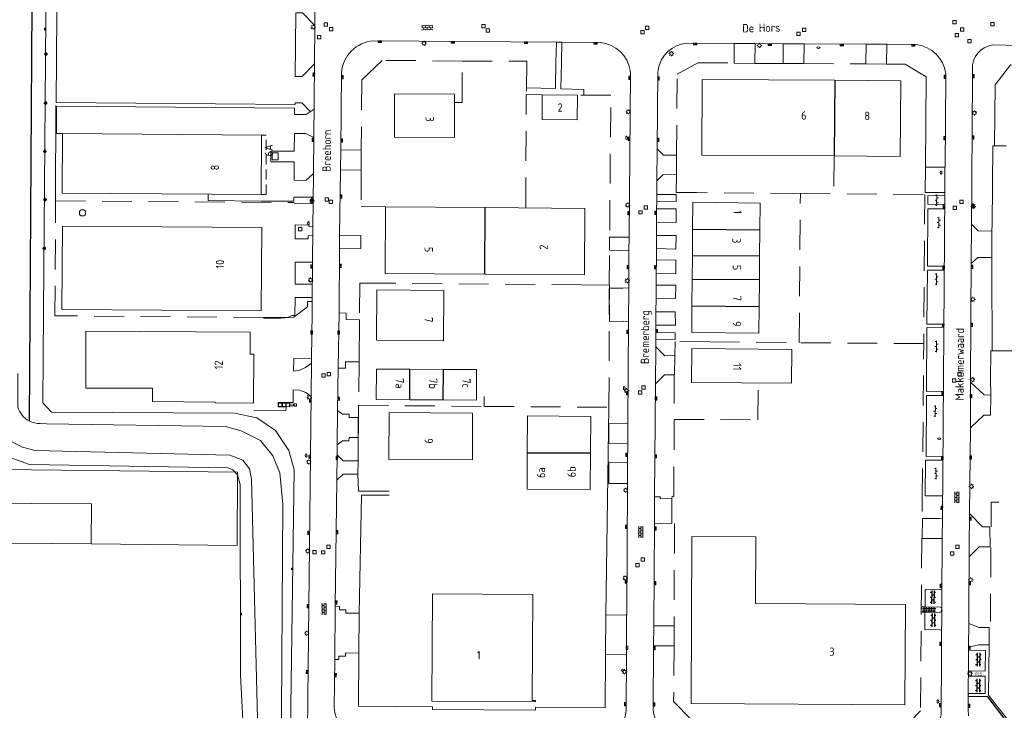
# Model space of a CAD drawing. Extents: x 168769 to 512904, y 516715 to 1559940.
# Tile 21 of 186: x 170962 to 171259, y 518162 to 518370. Entities that reach past the tile are written whole.
import ezdxf

# ---------------------------------------------------------------- set-up
doc = ezdxf.new("R2010")
doc.units = 0
doc.header["$MEASUREMENT"] = 0
doc.linetypes.add('HIDDEN', pattern=[4.5, 3, -1.5])
doc.linetypes.add('LP', pattern=[14, 9, -5])
doc.layers.get('0').update_dxf_attribs({"linetype": 'CONTINUOUS'})
for name, color, linetype, lineweight in [('+Overig_opstal_BWT', 4, 'CONTINUOUS', 0), ('B01_HOOFDGEBOUW', 10, 'CONTINUOUS', 0), ('B02_bijgebouw', 12, 'CONTINUOUS', 0), ('B07_scheidingsmuur', 14, 'CONTINUOUS', 25), ('B17_Overbouw', 10, 'HIDDEN', 0), ('Q21_LANTAARNPAAL', 7, 'CONTINUOUS', 18), ('Q23_kolk', 7, 'CONTINUOUS', 18), ('Q26_BOOM', 7, 'CONTINUOUS', 18), ('Q28_rioolput', 7, 'CONTINUOUS', 18), ('Q92_BRANDKRAAN', 7, 'CONTINUOUS', 0), ('Q96_STRAATKOLK', 7, 'CONTINUOUS', 0), ('Q97_TROTTOIRKOLK', 7, 'CONTINUOUS', 0), ('S02_symb_open_verh', 7, 'CONTINUOUS', 13), ('T02_RASTER', 34, 'CONTINUOUS', 0), ('T03_HEK', 34, 'CONTINUOUS', 0), ('T09_INSTEEKSLOOT', 72, 'CONTINUOUS', 0), ('T51_CULTUURSCHEIDING', 3, 'CONTINUOUS', 0), ('V00_kant_verharding', 252, 'CONTINUOUS', 0), ('V02_Kant_open_verh', 253, 'CONTINUOUS', 0), ('V03_kant_tegel_verh', 254, 'CONTINUOUS', 13), ('W00_KANT_WATER', 140, 'CONTINUOUS', 0)]:
    doc.layers.add(name, color=color, linetype=linetype, lineweight=lineweight)
for name, color, linetype in [('S02_Klinkers', 7, 'CONTINUOUS'), ('S03_Tegels', 7, 'CONTINUOUS'), ('S04_Talud', 7, 'CONTINUOUS'), ('T10_cultuurscheiding', 3, 'CONTINUOUS'), ('T20_TALUD', 34, 'CONTINUOUS'), ('Z02_Huisnummer', 253, 'CONTINUOUS'), ('Z06_STRAATNAAM', 7, 'CONTINUOUS')]:
    doc.layers.add(name, color=color, linetype=linetype)
doc.styles.add('ISOCP', font='isocp.shx', dxfattribs={"height": 1.8})
doc.styles.get("Standard").update_dxf_attribs({"font": 'ISOB.SHX'})
doc.linetypes.add('RASTERHEK', pattern='A,7,-1,[101,facto-geolijnen.shx,S=0.5,R=0,X=0,Y=0],-2', length=10)

# ---------------------------------------------------------------- blocks, each defined once
blk = doc.blocks.new('Q92')
at = {"color": 0}
blk.add_ellipse((0, 0), major_axis=(-0.991, 0), ratio=0.499983, start_param=1.570796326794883, end_param=7.853981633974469, dxfattribs=at)
blk = doc.blocks.new('Q28')
at = {"color": 0}
blk.add_lwpolyline([(1, 1), (1, -1), (-1, -1), (-1, 1)], close=True, dxfattribs=at)
blk = doc.blocks.new('Q21')
at = {"color": 0}
for points in [[(-1.5, 0), (-1, 0)], [(-1.06, 1.06), (-0.71, 0.71)], [(0, 1.5), (0, 1)], [(1.06, 1.06), (0.71, 0.71)], [(1.5, 0), (1, 0)], [(-1.06, -1.06), (-0.71, -0.71)], [(0, -1.5), (0, -1)], [(1.06, -1.06), (0.71, -0.71)]]:
    blk.add_lwpolyline(points, dxfattribs=at)
blk.add_circle((0, 0), 1, dxfattribs=at)
blk = doc.blocks.new('S024')
at = {"color": 0}
for p, q in [((0, 1.2), (6.7, 1.2)), ((0, 0), (6.7, 0)), ((0.2, 1.2), (0.2, 0)), ((1.25, 1.5), (1.25, 1.2)), ((1.25, 0), (1.25, -1.2)), ((2.3, 1.2), (2.3, 0)), ((3.35, 1.5), (3.35, 1.2)), ((3.35, 0), (3.35, -1.2)), ((4.4, 1.2), (4.4, 0)), ((5.45, 1.5), (5.45, 1.2)), ((5.45, 0), (5.45, -1.2)), ((6.5, 1.2), (6.5, 0)), ((0, -1.2), (6.7, -1.2)), ((0.2, -1.2), (0.2, -1.5)), ((2.3, -1.2), (2.3, -1.5)), ((4.4, -1.2), (4.4, -1.5)), ((6.5, -1.2), (6.5, -1.5))]:
    blk.add_line(p, q, dxfattribs=at)
blk = doc.blocks.new('Q97')
blk.add_hatch(color=256).paths.add_polyline_path([(-1, 1), (-1, 0), (1, 1)])
blk.add_line((1, 1), (-1, 0))
at = {"color": 0}
for points in [[(-1, 0), (-1, 1), (1, 1), (1, 0), (-1, 0)], [(0, 0.8), (0, 1)]]:
    blk.add_lwpolyline(points, dxfattribs=at)
blk = doc.blocks.new('Q96')
for p, q in [((-1, 0.88), (1, 0.88)), ((-1, 0.75), (1, 0.75)), ((-1, 0.63), (1, 0.63)), ((-1, 0.5), (1, 0.5)), ((-1, 0.38), (1, 0.38)), ((-1, 0.25), (1, 0.25)), ((-1, 0.12), (1, 0.12))]:
    blk.add_line(p, q)
at = {"color": 0}
blk.add_lwpolyline([(1, 1), (1, 0), (-1, 0), (-1, 1), (1, 1)], dxfattribs=at)
blk = doc.blocks.new('Q93')
at = {"color": 0}
blk.add_lwpolyline([(0.99, -0.5), (-0.99, -0.5), (-0.99, 0.5), (0.99, 0.5), (0.99, -0.5)], dxfattribs=at)
blk = doc.blocks.new('S04')
at = {"color": 0}
for p, q in [((0, 0.5), (0.5, 0.5)), ((0, 0.25), (1, 0.25)), ((0, 0), (0.5, 0)), ((0, -0.25), (1, -0.25)), ((0, -0.5), (0.5, -0.5))]:
    blk.add_line(p, q, dxfattribs=at)
blk = doc.blocks.new('Q23')
at = {"color": 0}
blk.add_lwpolyline([(0.99, -0.5), (-0.99, -0.5), (-0.99, 0.5), (0.99, 0.5), (0.99, -0.5)], dxfattribs=at)
blk = doc.blocks.new('Q26')
at = {"color": 0}
for p, q in [((-1, 0), (1, 0)), ((-0.7, 0.7), (0.7, -0.7)), ((0.7, 0.7), (-0.7, -0.7)), ((0, 1), (0, -1))]:
    blk.add_line(p, q, dxfattribs=at)
blk = doc.blocks.new('KLINKERS4')
for points in [[(-3.4, 0), (3.4, 0)], [(-3, -0.792), (-3, 0)], [(-1.5, 0), (-1.5, 1)], [(0, -1), (0, 0)], [(1.5, 0), (1.5, 1)], [(3, -0.792), (3, 0)]]:
    blk.add_lwpolyline(points)
blk = doc.blocks.new('TEGELS6')
for points in [[(-4, 0.75), (4, 0.75)], [(-3, -1.6), (-3, 1.6)], [(-1.5, -1.6), (-1.5, 1.6)], [(0, -1.6), (0, 1.6)], [(1.5, -1.6), (1.5, 1.6)], [(3, -1.6), (3, 1.6)], [(-4, -0.75), (4, -0.75)]]:
    blk.add_lwpolyline(points)
blk = doc.blocks.new('KLINKERS6')
for points in [[(-4, 0.75), (4, 0.75)], [(-3, 0.75), (-3, 1.6)], [(-1.5, -0.75), (-1.5, 0.75)], [(0, 0.75), (0, 1.6)], [(1.5, -0.75), (1.5, 0.75)], [(3, 0.75), (3, 1.6)], [(-4, -0.75), (4, -0.75)], [(-3, -1.6), (-3, -0.75)], [(0, -1.6), (0, -0.75)], [(3, -1.6), (3, -0.75)]]:
    blk.add_lwpolyline(points)

msp = doc.modelspace()

# ---------------------------------------------------------------- linework, layer by layer
at = {"layer": '+Overig_opstal_BWT'}
for points in [[(170982.21, 518312.13, 1), (170980.32, 518312.13)], [(170980.32, 518312.13, 1), (170982.21, 518312.13)]]:
    msp.add_lwpolyline(points, format="xyb", dxfattribs=at)
at = {"layer": 'B01_HOOFDGEBOUW'}
for points in [[(171168, 518352.36), (171167.87, 518329.54), (171207.79, 518329.28)], [(171208, 518352.11), (171168, 518352.36)], [(171207.79, 518329.28), (171227.69, 518329.16), (171227.82, 518351.98), (171208, 518352.11)], [(171075.32, 518348.01), (171093.39, 518347.92), (171093.33, 518334.87), (171075.24, 518334.98), (171075.32, 518348.01)], [(171130.35, 518340.15), (171130.4, 518347.63), (171119.82, 518347.71), (171119.76, 518340.23), (171130.35, 518340.15)], [(171035.13, 518317.67), (171035.24, 518335.58), (170975.27, 518336.02), (170975.15, 518318.11), (171035.13, 518317.67)], [(171038.6, 518328.16), (171038.39, 518328.16), (171038.42, 518330.21), (171038.66, 518330.2)], [(171040.28, 518330.19), (171040.24, 518328.13), (171038.6, 518328.16)], [(171038.66, 518330.2), (171040.28, 518330.19)], [(171165.12, 518307.22), (171165.19, 518315.31), (171185.45, 518315.1)], [(171185.45, 518315.1), (171185.38, 518306.97)], [(171102.48, 518293.66), (171072.45, 518293.89), (171072.59, 518313.95), (171102.64, 518313.72)], [(171102.64, 518313.72), (171132.67, 518313.49), (171132.52, 518293.44)], [(170975.01, 518283), (170975.23, 518308.11), (171035.26, 518307.75), (171035.1, 518282.59), (170975.01, 518283)], [(171165.05, 518299.16), (171165.12, 518307.22)], [(171185.38, 518306.97), (171185.32, 518299.03)], [(171165, 518292.16), (171165.05, 518299.16)], [(171185.32, 518299.03), (171185.26, 518292.03)], [(171132.52, 518293.44), (171102.48, 518293.66)], [(171164.93, 518284.12), (171165, 518292.16)], [(171185.26, 518292.03), (171185.19, 518283.91)], [(171069.97, 518288.89), (171090.12, 518288.76), (171090.04, 518273.59), (171069.89, 518273.72), (171069.97, 518288.89)], [(171185.19, 518283.91), (171185.12, 518275.87), (171164.86, 518276.08), (171164.93, 518284.12)], [(171002.38, 518255.25), (171002.38, 518259.25), (170982.28, 518259.25), (170982.28, 518276.5), (171031.84, 518276.18)], [(171031.84, 518276.18), (171031.79, 518269.49), (171032.89, 518269.48)], [(171195.01, 518270.98), (171194.96, 518260.8), (171164.8, 518260.98), (171164.85, 518271.2), (171195.01, 518270.98)], [(171032.89, 518269.48), (171032.78, 518254.79), (171021.28, 518254.87), (171021.28, 518255.1), (171002.38, 518255.25)], [(171079.87, 518255.77), (171069.78, 518255.82), (171069.83, 518265.02), (171079.92, 518264.97)], [(171079.92, 518264.97), (171089.92, 518264.93)], [(171100, 518264.87), (171099.95, 518255.67), (171089.86, 518255.72)], [(171089.92, 518264.93), (171100, 518264.87)], [(171089.86, 518255.72), (171079.87, 518255.77)], [(171073.68, 518251.92), (171098.84, 518251.78), (171098.76, 518237.64), (171073.6, 518237.78), (171073.68, 518251.92)], [(171115.3, 518239.75), (171115.37, 518250.9), (171134.4, 518250.78), (171134.33, 518239.75)], [(171115.23, 518228.86), (171115.3, 518239.75)], [(171134.33, 518239.75), (171134.26, 518228.74), (171115.23, 518228.86)], [(171229.23, 518194.07), (171184.08, 518194.37), (171184.21, 518214.43), (171164.92, 518214.52), (171164.66, 518164.23), (171229.02, 518163.83)], [(171117.02, 518197.02), (171086.72, 518197.23), (171086.49, 518164.95), (171117.76, 518164.75), (171117.76, 518165.07), (171116.79, 518165.08), (171117.02, 518197.02)], [(171229.23, 518194.07), (171229.02, 518163.83)]]:
    msp.add_lwpolyline(points, dxfattribs=at)
at = {"layer": 'B02_bijgebouw'}
for points in [[(171043.76, 518253.98), (171044.82, 518253.92), (171044.84, 518254.49), (171043.78, 518254.54), (171043.76, 518253.98)], [(171045.04, 518254.56), (171045.04, 518253.88), (171045.72, 518253.88), (171045.72, 518254.56), (171045.04, 518254.56)]]:
    msp.add_lwpolyline(points, dxfattribs=at)
msp.add_lwpolyline([(170983.95, 518224.37), (170947.93, 518224.63), (170947.83, 518212.62), (170983.84, 518212.36), (170983.95, 518224.37)], close=True, dxfattribs=at)
at = {"layer": 'B07_scheidingsmuur'}
for points in [[(171208, 518352.11), (171207.79, 518329.28)], [(171102.48, 518293.66), (171102.64, 518313.72)], [(171165.12, 518307.22), (171185.38, 518306.97)], [(171185.32, 518299.03), (171165.05, 518299.16)], [(171165, 518292.16), (171185.26, 518292.03)], [(171164.93, 518284.12), (171185.19, 518283.91)], [(171079.87, 518255.77), (171079.92, 518264.97)], [(171089.92, 518264.93), (171089.86, 518255.72)], [(171115.3, 518239.75), (171134.33, 518239.75)]]:
    msp.add_lwpolyline(points, dxfattribs=at)
at = {"layer": 'B17_Overbouw'}
msp.add_lwpolyline([(171035.13, 518317.67), (171036.62, 518317.67), (171036.62, 518335.58), (171035.24, 518335.58)], dxfattribs=at)
at = {"layer": 'T02_RASTER', "linetype": 'RASTERHEK'}
msp.add_lwpolyline([(170973.2, 518344.47), (170973.17, 518315.79)], dxfattribs=at)
at = {"layer": 'T03_HEK', "linetype": 'LP'}
for p, q in [((171114.84, 518313.78), (171115.01, 518347.77)), ((170972.97, 518281.09), (170973.17, 518315.76)), ((170973.17, 518315.76), (171045.03, 518315.21))]:
    msp.add_line(p, q, dxfattribs=at)
for points in [[(171093.39, 518345.41), (171095.67, 518345.43), (171095.71, 518357.9), (171071.52, 518358.11), (171065.44, 518352.21), (171065.26, 518331.04)], [(171095.71, 518357.9), (171115.16, 518357.85), (171115.01, 518347.77), (171119.82, 518347.71)], [(171160.3, 518329.56), (171160.47, 518353.95), (171166.71, 518357.41), (171176.71, 518357.36)], [(171140.13, 518306.94), (171140.47, 518347.58), (171130.4, 518347.63)], [(171255.58, 518332.38), (171259.62, 518332.35)], [(171207.76, 518329.16), (171207.68, 518317.87)], [(171065.25, 518325.03), (171065.25, 518314.01), (171072.59, 518313.95)], [(171160.21, 518318.26), (171160.25, 518323.61)], [(171166.27, 518318.22), (171160.21, 518318.26)], [(171197.59, 518317.95), (171166.27, 518318.22)], [(171197.59, 518317.95), (171235.1, 518317.68), (171234.77, 518272.71), (171197.26, 518272.99), (171197.59, 518317.95)], [(171139.98, 518290.31), (171140.1, 518299.7)], [(171073.82, 518290.9), (171064.82, 518290.97), (171064.72, 518279.89)], [(171131.65, 518290.41), (171073.82, 518290.9)], [(171102.33, 518256.73), (171102.32, 518253.76), (171139.9, 518253.51), (171140.05, 518290.31), (171131.65, 518290.41)], [(171035.78, 518280.58), (170972.97, 518281.09)], [(171170.27, 518273.24), (171159.9, 518273.31), (171159.74, 518269.17)], [(171170.27, 518273.24), (171197.25, 518273)], [(171234.33, 518226.06), (171234.77, 518272.71)], [(171255.34, 518270.49), (171278.7, 518270.49)], [(171064.62, 518267.17), (171064.45, 518254.12)], [(171158.9, 518225.96), (171158.91, 518226.67), (171159.46, 518226.65), (171159.61, 518263.25)], [(171159.56, 518249.87), (171184.82, 518249.72), (171184.94, 518260.77)], [(171064.45, 518254.12), (171102.32, 518253.76)], [(171234.33, 518226.06), (171234.3, 518222.05)], [(171299.44, 518224.56), (171255.04, 518224.91), (171255.05, 518217.44)], [(171159.64, 518218.45), (171159.57, 518187.62)], [(171234.21, 518214), (171233.79, 518162.02), (171230.73, 518158.83)], [(171255, 518211.28), (171254.87, 518188.89)], [(171159.54, 518181.61), (171159.41, 518164.85), (171164.78, 518159.28), (171230.73, 518158.83)]]:
    msp.add_lwpolyline(points, dxfattribs=at)
at = {"layer": 'T09_INSTEEKSLOOT'}
for points in [[(170970.54, 518409.24), (170969.52, 518282.15)], [(170969.52, 518282.15), (170969.29, 518254.87)], [(171043.75, 518141.86), (171045.08, 518234.65), (171043.43, 518240.49), (171039.39, 518246.5), (171033.83, 518250.37), (171027.03, 518251.77), (170971.88, 518252.05), (170969.29, 518254.87)], [(170946.32, 518072.42), (170948.74, 518072.95), (170950.79, 518074.19), (170956.51, 518079.25), (170962.18, 518082.39), (170968.6, 518084.13), (170975.78, 518084.86), (171038.04, 518083.73), (171040.07, 518084.45), (171040.93, 518085.59), (171041.06, 518123.43), (171040.55, 518126.12), (171033.75, 518135.18), (171031.34, 518139.92), (171030.28, 518145.62), (171028.86, 518172.86), (171028.76, 518230.24), (171027.95, 518233.16), (171026.6, 518234.66), (171025.16, 518235.25), (170965.28, 518236.27), (170959.47, 518238.39), (170951.73, 518244.5)]]:
    msp.add_lwpolyline(points, dxfattribs=at)
at = {"layer": 'T10_cultuurscheiding'}
msp.add_lwpolyline([(171260.23, 518152.69), (171260.34, 518158.12), (171254.13, 518166.25), (171248.15, 518166.36)], dxfattribs=at)
at = {"layer": 'T20_TALUD'}
msp.add_lwpolyline([(170965.25, 518249.37), (170966.67, 518468.9)], dxfattribs=at)
at = {"layer": 'T51_CULTUURSCHEIDING', "linetype": 'LP'}
for points in [[(171183.87, 518357.21), (171192.4, 518357.17)], [(171198.62, 518357.12), (171217.32, 518357.03)]]:
    msp.add_lwpolyline(points, dxfattribs=at)
at = {"layer": 'T51_CULTUURSCHEIDING'}
for points in [[(171235.34, 518325.95), (171235.46, 518353.19), (171229.18, 518357), (171223.57, 518356.97)], [(171264.76, 518356.7), (171260.96, 518356.72), (171256.24, 518350.74), (171256.09, 518332.38)], [(171255.58, 518332.38), (171255.35, 518308.74), (171255.32, 518306.66)], [(171255.27, 518298.7), (171255.26, 518295.22), (171255.34, 518270.49)], [(171254.94, 518257.17), (171254.91, 518261.84), (171255.02, 518270.5), (171255.34, 518270.49)], [(171064.29, 518237.34), (171064.45, 518254.12)], [(171138.94, 518190.93), (171139.9, 518253.51)], [(171064.54, 518179.42), (171064.48, 518163.4), (171086.77, 518163.24), (171086.77, 518162.43), (171117.77, 518162.23), (171117.77, 518163.06), (171138.75, 518162.86), (171138.87, 518178.94)]]:
    msp.add_lwpolyline(points, dxfattribs=at)
at = {"layer": 'V00_kant_verharding'}
for p, q in [((171051.3, 518368.66), (171050.94, 518334.5)), ((171050.94, 518334.5), (171050.75, 518314.89)), ((171050.75, 518314.89), (171045.09, 518314.91)), ((171050.75, 518314.89), (171050.66, 518308.26)), ((171251.17, 518306.71), (171249.18, 518308.73)), ((171050.66, 518308.26), (171050.55, 518296.27)), ((171251.1, 518298.72), (171249.09, 518296.85)), ((171050.55, 518296.27), (171050.52, 518286.13)), ((171050.52, 518286.13), (171050.52, 518285.36)), ((171251.48, 518211.43), (171248.46, 518208.45))]:
    msp.add_line(p, q, dxfattribs=at)
for points in [[(171059.07, 518331.09), (171059.32, 518354.4, -0.371673), (171068.92, 518363.99), (171124.1, 518363.59)], [(171125.73, 518363.55), (171137.33, 518363.52, -0.339269), (171146.35, 518355.01), (171146.37, 518354.12), (171145.99, 518304.77)], [(171163.32, 518363.32, 0.331965), (171154.71, 518355.35)], [(171241.22, 518325.9), (171241.42, 518353.1), (171241.39, 518354.16, 0.344837), (171232.62, 518362.84)], [(171255.49, 518362.74, 0.392202), (171249.44, 518355.38)], [(171050.52, 518286.13, 0.432449), (171050.05, 518286.65), (171045.32, 518286.57), (171045.24, 518281.19), (171044.35, 518281.14), (171043.15, 518280.57), (171035.78, 518280.58)], [(171162.88, 518153.42), (171231.12, 518152.95, 0.38494), (171239.97, 518160.81), (171240.36, 518213.94)], [(171145.21, 518178.91), (171145.12, 518161.99, -0.379366), (171135.87, 518153.59), (171103.96, 518153.92), (171065.48, 518154.27, -0.389425), (171057.14, 518163.05)], [(171153.22, 518162.48, 0.395566), (171162.88, 518153.42)]]:
    msp.add_lwpolyline(points, format="xyb", dxfattribs=at)
for points in [[(171124.1, 518363.59), (171123.94, 518357.57), (171123.79, 518349.66), (171115.04, 518349.79)], [(171124.1, 518363.59), (171125.73, 518363.55)], [(171132.38, 518347.62), (171132.39, 518349.32), (171125.45, 518349.5), (171125.64, 518357.59), (171125.73, 518363.55)], [(171163.32, 518363.32), (171177.66, 518363.17)], [(171184, 518363.15), (171183.87, 518357.21), (171177.61, 518357.27), (171177.66, 518363.17)], [(171177.66, 518363.17), (171184, 518363.15)], [(171184, 518363.15), (171192.4, 518363.1)], [(171198.71, 518363.05), (171198.62, 518357.12), (171192.4, 518357.17), (171192.4, 518363.1)], [(171192.4, 518363.1), (171198.71, 518363.05)], [(171198.71, 518363.05), (171217.37, 518362.97)], [(171223.65, 518362.94), (171223.57, 518356.97), (171217.32, 518357.03), (171217.37, 518362.97)], [(171217.37, 518362.97), (171223.65, 518362.94)], [(171223.65, 518362.94), (171232.62, 518362.84)], [(171255.49, 518362.74), (171263.71, 518362.63)], [(171154.61, 518354.3), (171154.41, 518331.39)], [(171154.71, 518355.35), (171154.61, 518354.3)], [(171249.44, 518355.38), (171249.5, 518353.1), (171249.17, 518306.73)], [(171051.03, 518343.36), (171048.69, 518341.75), (171045.13, 518341.78), (171045.14, 518343.67), (170973.4, 518344.34), (170973.46, 518336.05), (170975.27, 518336.02)], [(171050.95, 518334.85), (171048.57, 518336.08), (171045.12, 518336.1), (171045.09, 518330.75), (171038.02, 518330.75), (171037.99, 518327.53), (171045.07, 518327.49), (171045.04, 518321.94), (171048.52, 518321.91), (171050.84, 518324.04)], [(171059, 518325.07), (171065.25, 518325.03), (171065.26, 518331.04), (171059.07, 518331.09)], [(171059.07, 518331.09), (171059, 518325.07)], [(171154.41, 518331.39), (171154.35, 518321.79)], [(171154.41, 518331.39), (171156.39, 518329.55), (171160.3, 518329.56)], [(171160.3, 518329.56), (171160.25, 518323.61)], [(171058.76, 518305.42), (171059, 518325.07)], [(171160.25, 518323.61), (171160.25, 518323.61), (171156.27, 518323.65), (171154.35, 518321.79)], [(171241.12, 518325.9), (171235.34, 518325.95), (171235.15, 518318.22), (171241.09, 518318.23)], [(171241.12, 518325.9), (171241.17, 518318.23)], [(171154.29, 518315.67), (171160.15, 518315.6), (171160.19, 518317.64), (171154.31, 518317.7), (171154.35, 518321.79)], [(171050.76, 518316.82), (171044.98, 518316.9), (171044.97, 518315.62), (171035.13, 518315.7), (171019.13, 518315.83), (171019.14, 518317.79)], [(171154.31, 518317.7), (171154.29, 518315.67)], [(171240.45, 518220.09), (171241.17, 518318.23)], [(171154.29, 518315.67), (171154.28, 518313.36)], [(171154.26, 518309.37), (171160.18, 518309.25), (171160.21, 518313.3), (171154.28, 518313.36)], [(171154.28, 518313.36), (171154.26, 518309.37)], [(171154.26, 518309.37), (171154.24, 518305.32)], [(171050.66, 518307.97), (171049.54, 518307.96), (171049.5, 518308.46), (171045.33, 518308.48), (171045.32, 518304.28), (171049.28, 518304.25), (171049.29, 518305.22), (171050.64, 518305.26)], [(171249.17, 518306.73), (171249.1, 518298.73)], [(171251.14, 518306.73), (171255.32, 518306.66)], [(171255.32, 518306.66), (171255.27, 518298.7)], [(171058.76, 518301.46), (171065.12, 518301.34), (171065.16, 518305.35), (171058.76, 518305.42)], [(171058.76, 518305.42), (171058.76, 518301.46)], [(171145.99, 518304.77), (171140.07, 518304.8), (171140.05, 518300.84), (171145.95, 518300.73)], [(171145.95, 518300.73), (171145.99, 518304.77)], [(171154.21, 518301.34), (171160.11, 518301.23), (171160.12, 518305.26), (171154.24, 518305.32)], [(171154.24, 518305.32), (171154.21, 518301.34)], [(171058.59, 518281.97), (171058.76, 518301.46)], [(171145.95, 518300.73), (171145.9, 518289.49)], [(171154.21, 518301.34), (171154.19, 518297.92)], [(171050.56, 518297.23), (171045.36, 518297.27), (171045.37, 518290.66), (171050.54, 518290.67)], [(171154.14, 518293.85), (171160.06, 518293.79), (171160.06, 518297.82), (171154.19, 518297.92)], [(171154.19, 518297.92), (171154.14, 518293.85)], [(171248.84, 518261.08), (171249.1, 518298.73)], [(171255.27, 518298.7), (171251.1, 518298.72)], [(171154.14, 518293.85), (171154.14, 518290.33)], [(171144.11, 518289.44), (171140.02, 518289.46), (171140.06, 518279.37), (171144.16, 518279.44)], [(171145.9, 518289.49), (171144.11, 518289.44)], [(171145.83, 518279.36), (171145.9, 518289.49)], [(171154.11, 518286.37), (171159.98, 518286.26), (171160.05, 518290.29), (171154.14, 518290.33)], [(171154.14, 518290.33), (171154.11, 518286.37)], [(171035.83, 518280.41), (171041.03, 518280.34), (171044.96, 518280.73), (171049.05, 518283.76), (171049.11, 518285.44), (171050.52, 518285.36)], [(171050.52, 518285.36), (171050.47, 518282.04)], [(171154.11, 518286.37), (171154.08, 518282.34)], [(171050.23, 518268.11), (171050.47, 518282.04)], [(171058.59, 518281.97), (171058.36, 518265.27)], [(171064.72, 518279.89), (171060.72, 518279.93), (171060.75, 518281.89), (171058.59, 518281.97)], [(171154.05, 518278.32), (171159.93, 518278.23), (171159.91, 518282.26), (171154.08, 518282.34)], [(171154.08, 518282.34), (171154.05, 518278.32)], [(171058.36, 518265.27), (171060.51, 518265.26), (171060.57, 518267.26), (171064.62, 518267.17), (171064.72, 518279.89)], [(171144.16, 518279.44), (171145.83, 518279.36)], [(171145.83, 518279.36), (171145.61, 518248.55)], [(171154.01, 518274.04), (171159.89, 518273.95), (171159.84, 518275.96), (171154.03, 518276.08)], [(171154.03, 518276.08), (171154.01, 518274.04)], [(171154.05, 518278.32), (171154.03, 518276.08)], [(171154.01, 518274.04), (171154.02, 518271.78)], [(171154.02, 518271.78), (171156.76, 518269.02), (171159.72, 518269.08), (171159.71, 518263.28), (171156.67, 518263.32), (171153.96, 518260.55)], [(171154.02, 518271.78), (171153.96, 518260.55)], [(171050.23, 518268.13), (171044.92, 518268.21), (171044.86, 518264.39), (171046.74, 518264.75), (171048.46, 518265.52), (171050.25, 518266.78)], [(171050.25, 518266.78), (171050.23, 518268.11)], [(171050.16, 518257.21), (171050.25, 518266.78)], [(171058.13, 518252.52), (171058.36, 518265.27)], [(171050.16, 518256.72), (171048.61, 518258.02), (171046.68, 518258.63), (171044.74, 518258.79), (171044.76, 518254.92), (171040.24, 518254.95), (171040.22, 518253.6), (171042.63, 518253.58), (171042.53, 518252.53), (171032.93, 518252.67)], [(171153.96, 518260.55), (171153.65, 518226.51)], [(171248.84, 518261.08), (171248.81, 518247.27)], [(171254.94, 518257.17), (171252.94, 518257.23), (171248.84, 518261.08)], [(171048.92, 518146.33), (171049.23, 518175.26), (171050.16, 518257.21)], [(171254.75, 518211.4), (171254.64, 518217.51), (171252.52, 518217.5), (171248.59, 518221.46), (171248.81, 518247.27), (171252.92, 518251.12), (171254.92, 518251.12), (171254.94, 518257.17)], [(171058.01, 518242.23), (171058.13, 518252.52)], [(171058.01, 518242.23), (171059.57, 518243.39), (171061.56, 518243.39), (171061.58, 518244.38), (171064.35, 518244.38), (171064.38, 518250.41), (171061.61, 518250.39), (171061.58, 518251.42), (171059.61, 518251.42), (171058.13, 518252.52)], [(171145.61, 518248.55), (171139.91, 518248.58), (171139.91, 518242.55), (171145.56, 518242.51)], [(171145.56, 518242.51), (171145.61, 518248.55)], [(171057.97, 518239.16), (171058.01, 518242.23)], [(171145.56, 518242.51), (171145.48, 518236.86)], [(171057.88, 518231.57), (171059.78, 518233.38), (171064.25, 518233.34), (171064.29, 518237.34), (171059.82, 518237.37), (171057.97, 518239.16)], [(171057.88, 518231.57), (171057.97, 518239.16)], [(170983.84, 518212.36), (171027.86, 518211.89), (171027.95, 518233.93), (170947.99, 518234.9), (170947.93, 518224.63)], [(171145.48, 518236.86), (171139.91, 518236.98), (171139.92, 518230.57), (171145.48, 518230.58)], [(171145.48, 518230.58), (171145.48, 518236.86)], [(171057.43, 518193.51), (171057.88, 518231.57)], [(171064.25, 518233.34), (171064.4, 518228.25), (171073.71, 518228.23)], [(171145.48, 518230.58), (171145.27, 518190.88)], [(171073.66, 518227.05), (171065.38, 518227.06), (171064.64, 518191.41)], [(171153.61, 518218.56), (171158.87, 518218.49), (171158.9, 518225.96), (171155.3, 518226.02), (171155.31, 518226.48), (171153.65, 518226.51)], [(171153.65, 518226.51), (171153.61, 518218.56)], [(171239.34, 518213.96), (171234.28, 518213.99), (171234.39, 518220.03), (171239.36, 518220.02)], [(171239.36, 518220.02), (171240.45, 518220.09)], [(171240.45, 518220.09), (171240.36, 518213.94)], [(171248.59, 518221.46), (171248.48, 518211.45)], [(171153.61, 518218.56), (171153.4, 518187.67)], [(171240.36, 518213.94), (171239.34, 518213.96)], [(171248.31, 518188.28), (171248.48, 518211.45)], [(171254.75, 518211.4), (171251.48, 518211.43)], [(171057.43, 518193.51), (171058.68, 518193.47), (171058.67, 518192.46), (171060.65, 518192.42), (171060.65, 518191.46), (171064.64, 518191.41), (171064.54, 518179.42), (171060.57, 518179.45), (171060.55, 518178.5), (171058.56, 518178.47), (171058.56, 518177.5), (171057.26, 518177.49)], [(171057.26, 518177.49), (171057.43, 518193.51)], [(171145.27, 518190.88), (171138.94, 518190.93), (171138.87, 518178.94), (171145.21, 518178.91)], [(171145.21, 518178.91), (171145.21, 518191.02)], [(171159.57, 518187.62), (171153.4, 518187.67), (171153.36, 518181.6), (171159.54, 518181.61)], [(171159.57, 518187.62), (171159.54, 518181.61)], [(171248.31, 518188.28), (171251.46, 518187.07), (171254.52, 518187.15), (171254.44, 518181.87), (171251.36, 518181.91), (171248.29, 518181.24)], [(171248.31, 518188.28), (171248.29, 518181.24)], [(171153.36, 518181.6), (171153.22, 518162.48)], [(171248.12, 518162.54), (171248.29, 518181.24)], [(171057.14, 518163.05), (171057.26, 518177.49)], [(171248.21, 518160.47), (171248.12, 518162.54)]]:
    msp.add_lwpolyline(points, dxfattribs=at)
at = {"layer": 'V02_Kant_open_verh'}
for p, q in [((171235.62, 518258.31), (171235.74, 518277.61)), ((171235.74, 518277.61), (171240.87, 518277.62)), ((171240.73, 518258.34), (171235.62, 518258.31)), ((171235.46, 518238.66), (171235.6, 518257.05)), ((171235.6, 518257.05), (171240.72, 518257.1)), ((171235.19, 518226.8), (171235.25, 518237.59)), ((171235.25, 518237.59), (171240.58, 518237.59)), ((171240.58, 518238.73), (171235.46, 518238.66)), ((171240.5, 518226.79), (171235.19, 518226.8)), ((171254.44, 518181.87), (171254.33, 518166.74)), ((171254.33, 518166.74), (171260.38, 518158.88))]:
    msp.add_line(p, q, dxfattribs=at)
for points in [[(171049.95, 518342.62), (171047.37, 518345.26), (171045.35, 518345.29), (171045.31, 518344.79), (170973.38, 518345.39), (170973.68, 518385.83), (171045.62, 518385.19), (171045.62, 518380.45), (171047.59, 518380.43), (171051.43, 518384.18)], [(171051.46, 518384.21), (171051.42, 518382.69), (171051.3, 518368.66), (171047.55, 518372.46), (171045.56, 518372.47), (171045.4, 518353.27), (171047.42, 518353.27), (171051.18, 518357.11)], [(171241.14, 518314.69), (171236.01, 518314.71), (171236.02, 518317.31), (171241.05, 518317.33)], [(171241, 518296.04), (171235.87, 518296.02), (171236.02, 518313.38), (171241.13, 518313.35)], [(171240.88, 518278.6), (171235.74, 518278.53), (171235.92, 518294.9), (171241, 518294.9)]]:
    msp.add_lwpolyline(points, dxfattribs=at)
for points in [[(171240.16, 518185.92, 0.370771), (171239.64, 518186.46), (171235.08, 518186.48), (171235.14, 518191.72), (171239.66, 518191.68, 0.400288), (171240.16, 518192.2), (171240.17, 518192.78, 0.429338), (171239.67, 518193.29), (171235.17, 518193.34), (171235.2, 518198.55), (171239.7, 518198.52, 0.373895), (171240.25, 518199.02)], [(171248.16, 518166.94, -0.406594), (171248.61, 518167.24), (171253.26, 518167.18), (171253.31, 518172.4), (171248.63, 518172.46, -0.463825), (171248.17, 518172.91), (171248.18, 518173.54, -0.45286), (171248.64, 518174.02), (171253.31, 518173.95), (171253.33, 518180.19), (171248.69, 518180.29, -0.295553), (171248.28, 518180.56)]]:
    msp.add_lwpolyline(points, format="xyb", dxfattribs=at)
at = {"layer": 'V03_kant_tegel_verh'}
msp.add_lwpolyline([(171235.14, 518191.72), (171234.03, 518191.74), (171234.05, 518193.35), (171235.17, 518193.34)], dxfattribs=at)
at = {"layer": 'W00_KANT_WATER'}
for points in [[(170961.76, 518263.7), (170961.77, 518253.65, 0.211904), (170965.25, 518249.37, 0.211904)], [(170965.25, 518249.37, 0.124748), (170968.51, 518248.64), (170970.43, 518248.56)]]:
    msp.add_lwpolyline(points, format="xyb", dxfattribs=at)
for points in [[(170953.56, 518246.85), (170957.89, 518244.22), (170963.14, 518241.44), (170966.97, 518240.51), (171025.7, 518239.09), (171029.6, 518237.54), (171031.57, 518234.93), (171032.22, 518231.9), (171034.49, 518139.71), (171035.67, 518137.03), (171037.37, 518134.41), (171042.59, 518128.2), (171043.61, 518126.57), (171044.09, 518124.29), (171043.53, 518086.12), (171041.68, 518081.79), (171038.85, 518080.67), (170976.77, 518080.95), (170967.34, 518080.24), (170964.17, 518079.41), (170951.94, 518071.31), (170949.96, 518070.62)], [(170970.43, 518248.56), (171024.4, 518247.69), (171029.1, 518246.44), (171034.92, 518243.54), (171038.58, 518238.84), (171040.76, 518233.73), (171041.6, 518224.29), (171041.12, 518145.78), (171041.21, 518140.85), (171042.59, 518136.59), (171046.55, 518133.86), (171053.93, 518134.02), (171091.19, 518134.16), (171092.42, 518133.77), (171092.68, 518132.94)]]:
    msp.add_lwpolyline(points, dxfattribs=at)

# ---------------------------------------------------------------- block references
at = {"layer": 'Q21_LANTAARNPAAL', "xscale": 0.5, "yscale": 0.5, "zscale": 0.5}
msp.add_blockref('Q21', (171050.84, 518368.13), dxfattribs=at)
at = {"layer": 'Q21_LANTAARNPAAL', "xscale": 0.5, "yscale": 0.5}
for p in [(171084.22, 518363.26), (171185.26, 518362.6), (171158.73, 518360.15), (171145.72, 518342.6), (171250.03, 518342.28), (171050.4, 518315.77), (171145.56, 518314.47), (171249.7, 518314.09), (171050.01, 518291.87), (171145.47, 518291.68), (171249.58, 518286.02), (171249.45, 518261.85), (171145.21, 518258.5), (171049.65, 518256.49), (171049.47, 518237.04), (171144.98, 518228.52), (171249.14, 518229.66), (171049.16, 518210.23), (171144.81, 518202.02), (171248.89, 518201.49), (171048.87, 518185.38), (171144.62, 518173.77), (171248.73, 518173.22)]:
    msp.add_blockref('Q21', p, dxfattribs=at)
at = {"layer": 'Q23_kolk'}
for name, p, xscale, yscale, rotation in [('Q23', (171050.37, 518276.07), 0.5, 0.5, 270), ('Q23', (171058.47, 518276.09), 0.5, 0.5, 270), ('Q23', (171057.92, 518238.29), 0.4999999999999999, 0.4999999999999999, 88.82298717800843), ('Q93', (171145.33, 518180.99), 0.5, 0.5, 270)]:
    msp.add_blockref(name, p, dxfattribs=dict(at, xscale=xscale, yscale=yscale, rotation=rotation))
at = {"layer": 'Q26_BOOM', "xscale": 0.5, "yscale": 0.5}
for p in [(170970.25, 518359.99), (170970.15, 518345.21), (170969.92, 518330.66), (170969.98, 518316.15), (170969.74, 518301.39)]:
    msp.add_blockref('Q26', p, dxfattribs=at)
at = {"layer": 'Q28_rioolput', "xscale": 0.5, "yscale": 0.5}
for p in [(171054.62, 518368.91), (171056.17, 518367.53), (171102.12, 518368.4), (171151.44, 518367.91), (171244.02, 518369.65), (171255.46, 518369), (171052.61, 518365.07), (171103.41, 518367.07), (171149.98, 518366.58), (171197.03, 518366.1), (171198.76, 518367.27), (171244.76, 518365.74), (171246.34, 518367.42), (171248.6, 518363.94), (171054.88, 518316.15), (171056.14, 518315.5), (171246.16, 518315.5), (171149.42, 518312.29), (171151, 518313.71), (171244.18, 518313.63), (171053.89, 518263.09), (171055.52, 518263.51), (171243.91, 518261.57), (171245.56, 518263.52), (171149.27, 518257.95), (171150.36, 518259.47), (171055.38, 518211.46), (171244.92, 518211.48), (171051.16, 518209.81), (171053.82, 518209.78), (171150.12, 518207.65), (171243.35, 518209.44), (171148.51, 518205.9)]:
    msp.add_blockref('Q28', p, dxfattribs=at)
at = {"layer": 'Q28_rioolput', "xscale": 0.5, "yscale": 0.5, "rotation": 358.0959621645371}
msp.add_blockref('Q28', (171046.85, 518307.23), dxfattribs=at)
at = {"layer": 'Q28_rioolput'}
for p, xscale, yscale, zscale, rotation in [((171040.84, 518254.25), 0.4999999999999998, 0.4999999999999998, 0.4999999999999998, 178.3298235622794), ((171042.01, 518254.22), 0.5000000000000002, 0.5000000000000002, 0.5000000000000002, 178.431987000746), ((171043.12, 518254.21), 0.5, 0.5, 0.5, 358.3057467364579)]:
    msp.add_blockref('Q28', p, dxfattribs=dict(at, xscale=xscale, yscale=yscale, zscale=zscale, rotation=rotation))
at = {"layer": 'Q92_BRANDKRAAN', "xscale": 0.5, "yscale": 0.5}
for p in [(171203.02, 518361.95), (171239.44, 518244.05), (171144.06, 518174.19)]:
    msp.add_blockref('Q92', p, dxfattribs=at)
at = {"layer": 'Q92_BRANDKRAAN'}
for p, xscale, yscale, rotation in [((171145.21, 518334.73), 0.4999999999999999, 0.4999999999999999, 89.61229011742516), ((171240.01, 518324.31), 0.4999999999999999, 0.4999999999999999, 89.69844604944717), ((171049.36, 518309.01), 0.5, 0.5, 89.91384099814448), ((171144.5, 518259.27), 0.5, 0.5, 89.95692047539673), ((171048.65, 518239.01), 0.4999999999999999, 0.4999999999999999, 89.8276823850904), ((171239.03, 518164.77), 0.4999999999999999, 0.4999999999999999, 269.4399838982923)]:
    msp.add_blockref('Q92', p, dxfattribs=dict(at, xscale=xscale, yscale=yscale, rotation=rotation))
at = {"layer": 'Q96_STRAATKOLK'}
for p, xscale, yscale, rotation in [((171154.26, 518312.11), 0.5000000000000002, 0.5000000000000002, 90), ((171154.14, 518295.7), 0.5, 0.5, 88.73499909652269)]:
    msp.add_blockref('Q96', p, dxfattribs=dict(at, xscale=xscale, yscale=yscale, rotation=rotation))
at = {"layer": 'Q97_TROTTOIRKOLK'}
for p, xscale, yscale, rotation in [((171070.86, 518363.95), 0.5000000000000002, 0.5000000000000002, 180.1145914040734), ((171092.87, 518363.81), 0.4999999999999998, 0.4999999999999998, 180.1145914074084), ((171114.91, 518363.66), 0.5, 0.5, 180.0572957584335), ((171135.89, 518363.49), 0.5, 0.5, 180.0572957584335), ((171165.92, 518363.29), 0.5000000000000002, 0.5000000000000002, 180.1145914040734), ((171188.42, 518363.12), 0.5, 0.5, 180.0572957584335), ((171210.12, 518363.01), 0.5, 0.5, 180.0572957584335), ((171231.63, 518362.86), 0.4999999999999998, 0.4999999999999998, 180.1145914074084), ((171051.23, 518353.82), 0.4999999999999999, 0.4999999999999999, 89.65622944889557), ((171059.3, 518353.08), 0.4999999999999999, 0.4999999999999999, 268.8326579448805), ((171146.36, 518352.87), 0.5000000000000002, 0.5000000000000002, 90), ((171241.42, 518353.1), 0.5, 0.5, 89.48435190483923), ((171249.5, 518353.3), 0.5, 0.5, 269.4843519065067), ((171154.59, 518352.6), 0.5, 0.5, 270), ((171050.94, 518334.19), 0.4999999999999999, 0.4999999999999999, 89.65622944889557), ((171059.1, 518333.93), 0.4999999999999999, 0.4999999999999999, 268.8326579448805), ((171146.22, 518334.48), 0.5000000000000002, 0.5000000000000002, 90), ((171154.44, 518334.12), 0.5, 0.5, 270), ((171241.28, 518334.62), 0.5, 0.5, 89.48435190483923), ((171249.37, 518334.82), 0.5000000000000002, 0.5000000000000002, 269.4843519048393), ((171058.9, 518317.09), 0.4999999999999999, 0.4999999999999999, 268.8326579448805), ((171050.76, 518316.2), 0.4999999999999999, 0.4999999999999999, 89.65622944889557), ((171241.14, 518314.14), 0.5, 0.5, 89.48435190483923), ((171249.22, 518314.37), 0.5, 0.5, 269.4843519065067), ((171146.05, 518312.03), 0.5000000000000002, 0.5000000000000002, 90), ((171050.55, 518296), 0.4999999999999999, 0.4999999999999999, 89.65622944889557), ((171058.71, 518296.16), 0.4999999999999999, 0.4999999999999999, 268.8326579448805), ((171145.93, 518295.71), 0.5000000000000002, 0.5000000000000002, 90), ((171241, 518295.66), 0.4999999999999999, 0.4999999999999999, 89.47636006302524), ((171249.07, 518295.85), 0.5, 0.5, 268.9661487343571), ((171145.81, 518276.29), 0.5000000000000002, 0.5000000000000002, 90), ((171154.03, 518276.51), 0.5, 0.5, 269.4001162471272), ((171240.87, 518278.17), 0.5, 0.5, 89.48383576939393), ((171248.95, 518278.34), 0.5, 0.5, 269.4843519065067), ((171145.67, 518257.8), 0.4999999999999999, 0.4999999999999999, 89.59263800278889), ((171050.14, 518255.57), 0.4999999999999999, 0.4999999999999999, 89.65622944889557), ((171058.2, 518256.11), 0.4999999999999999, 0.4999999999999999, 268.8326579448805), ((171153.88, 518256.19), 0.5, 0.5, 269.70262587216), ((171240.72, 518257.7), 0.5, 0.5, 89.4843519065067), ((171248.8, 518256.9), 0.5, 0.5, 269.4843519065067), ((171049.95, 518238.62), 0.4999999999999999, 0.4999999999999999, 89.65622944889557), ((171145.51, 518239.16), 0.4999999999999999, 0.4999999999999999, 89.13778795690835), ((171153.77, 518238.73), 0.5, 0.5, 269.4782255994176), ((171240.58, 518238.2), 0.5, 0.5, 89.48435190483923), ((171248.66, 518238.42), 0.5, 0.5, 269.4843519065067), ((171240.47, 518223.19), 0.4999999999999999, 0.4999999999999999, 89.48383577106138), ((171248.53, 518219.93), 0.5000000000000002, 0.5000000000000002, 269.4843519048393), ((171145.41, 518217.43), 0.5, 0.5, 89.80781908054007), ((171153.6, 518216.95), 0.5, 0.5, 270), ((171049.69, 518215.69), 0.4999999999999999, 0.4999999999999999, 89.65622944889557), ((171057.69, 518215.84), 0.4999999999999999, 0.4999999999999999, 268.8326579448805), ((171145.32, 518200.98), 0.5, 0.5, 89.70113475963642), ((171153.49, 518200.48), 0.5, 0.5, 269.7312144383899), ((171240.26, 518199.7), 0.5, 0.5, 89.48435190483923), ((171248.39, 518200.49), 0.5, 0.5, 269.4843519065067), ((171049.44, 518193.54), 0.4999999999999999, 0.4999999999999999, 89.65622944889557), ((171057.45, 518194.7), 0.4999999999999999, 0.4999999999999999, 268.8326579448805), ((171153.35, 518180.93), 0.5, 0.5, 270), ((171240.13, 518182.22), 0.5, 0.5, 89.4843519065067), ((171248.28, 518181.02), 0.5000000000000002, 0.5000000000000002, 269.4843519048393), ((171049.21, 518173.7), 0.4999999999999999, 0.4999999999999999, 88.86314019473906), ((171057.26, 518172.77), 0.4999999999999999, 0.4999999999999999, 268.8326579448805), ((171145.13, 518164.01), 0.5000000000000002, 0.5000000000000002, 90), ((171153.23, 518163.93), 0.5, 0.5, 269.6004870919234), ((171239.99, 518163.74), 0.5, 0.5, 89.48435190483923), ((171248.13, 518163.53), 0.5, 0.5, 269.4843519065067)]:
    msp.add_blockref('Q97', p, dxfattribs=dict(at, xscale=xscale, yscale=yscale, rotation=rotation))
at = {"layer": 'S02_Klinkers'}
for p, xscale, yscale, zscale, rotation in [((171237.51, 518196.25), 0.4999999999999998, 0.4999999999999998, 0.4999999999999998, 268.8096096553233), ((171237.63, 518189.32), 0.5, 0.5, 0.5, 268.9108578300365), ((171251.23, 518177.49), 0.4999999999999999, 0.4999999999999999, 0.4999999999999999, 269.1103854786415), ((171251.15, 518169.63), 0.5, 0.5, 0.5, 270)]:
    msp.add_blockref('KLINKERS6', p, dxfattribs=dict(at, xscale=xscale, yscale=yscale, zscale=zscale, rotation=rotation))
at = {"layer": 'S02_symb_open_verh', "xscale": 0.5, "yscale": 0.5}
for p, rotation in [((171083.5, 518367.98), 359.6527571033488), ((171244.77, 518228.02), 270.0347247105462), ((171149.5, 518217.58), 270.0347247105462), ((171054.07, 518194.37), 270.0347247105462)]:
    msp.add_blockref('S024', p, dxfattribs=dict(at, rotation=rotation))
at = {"layer": 'S02_symb_open_verh', "zscale": 0.25}
for p, xscale, yscale, rotation in [((171238.69, 518315.95), 0.4999999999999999, 0.4999999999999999, 268.8542371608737), ((171239.35, 518309.18), 0.5, 0.5, 269.6484965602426), ((171238.63, 518292.12), 0.4999999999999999, 0.4999999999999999, 269.5936537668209), ((171238.57, 518271.8), 0.5, 0.5, 270), ((171238.25, 518252.37), 0.5, 0.5, 269.1815445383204), ((171238.48, 518233.53), 0.4999999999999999, 0.4999999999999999, 272.1210963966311)]:
    msp.add_blockref('KLINKERS4', p, dxfattribs=dict(at, xscale=xscale, yscale=yscale, rotation=rotation))
at = {"layer": 'S03_Tegels', "xscale": 0.4999999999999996, "yscale": 0.4999999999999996, "zscale": 0.4999999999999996, "rotation": 359.7602701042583}
msp.add_blockref('TEGELS6', (171236.36, 518192.48), dxfattribs=at)
at = {"layer": 'S04_Talud', "xscale": 0.4999999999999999, "yscale": 0.4999999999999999}
for p, zscale, rotation in [((170970.2, 518367.48), 4.18796960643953, 179.5410737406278), ((171044.65, 518204.73), 3.17500036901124, 179.1763322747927), ((171028.83, 518191.21), 4.393225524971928, 0.1038526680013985)]:
    msp.add_blockref('S04', p, dxfattribs=dict(at, zscale=zscale, rotation=rotation))

# ---------------------------------------------------------------- texts
at = {"layer": 'T10_cultuurscheiding', "width": 0.711111}
msp.add_text('PLS', height=0.9, dxfattribs=at).set_placement((171250.29, 518172.68))
at = {"layer": 'Z02_Huisnummer', "style": 'ISOCP'}
for s, p in [('2', (171124.44, 518342.66)), ('6', (171197.82, 518340.24)), ('8', (171216.9, 518340.11)), ('3', (171206.31, 518178.58)), ('1', (171100.12, 518177.54))]:
    msp.add_text(s, height=2.5, dxfattribs=at).set_placement(p)
for s, rotation, p in [('3', 269.3697, (171084.67, 518341.21)), ('6A', 89.8025, (171038.67, 518329.16)), ('8', 90.7653, (171022.42, 518324.96)), ('1', 268.7441, (171177.42, 518312.95)), ('2', 89.639, (171121.47, 518301.02)), ('3', 268.7441, (171177.11, 518304.55)), ('5', 269.3697, (171084.36, 518301.89)), ('10', 90.7653, (171023.97, 518295.35)), ('5', 268.7441, (171177.23, 518296.48)), ('7', 268.7441, (171177.35, 518287.18)), ('7', 269.3697, (171084.36, 518280.68)), ('9', 268.7441, (171177.2, 518279.53)), ('12', 88.4063, (171023.52, 518264.93)), ('11', 268.7441, (171177.35, 518266.88)), ('7a', 269.3698, (171075.65, 518262.33)), ('7b', 269.3697, (171085.73, 518262.28)), ('7c', 269.3697, (171095.73, 518262.24)), ('9', 269.3697, (171084.36, 518244.22)), ('6a', 89.4754, (171120.66, 518232.17)), ('6b', 89.4754, (171129.89, 518232.4))]:
    msp.add_text(s, height=2.5, rotation=rotation, dxfattribs=at).set_placement(p)
at = {"layer": 'Z06_STRAATNAAM', "style": 'ISOCP'}
for s, rotation, p in [('De Hors', 1.2728, (171180.12, 518366.53)), ('Breehorn', 89.2724, (171056.06, 518324.48)), ('Bremerberg', 89.7277, (171151.98, 518266.55)), ('Makkumerwaard', 89.7322, (171246.81, 518255.54))]:
    msp.add_text(s, height=2.5, rotation=rotation, dxfattribs=at).set_placement(p)

doc.saveas('drawing.dxf')
